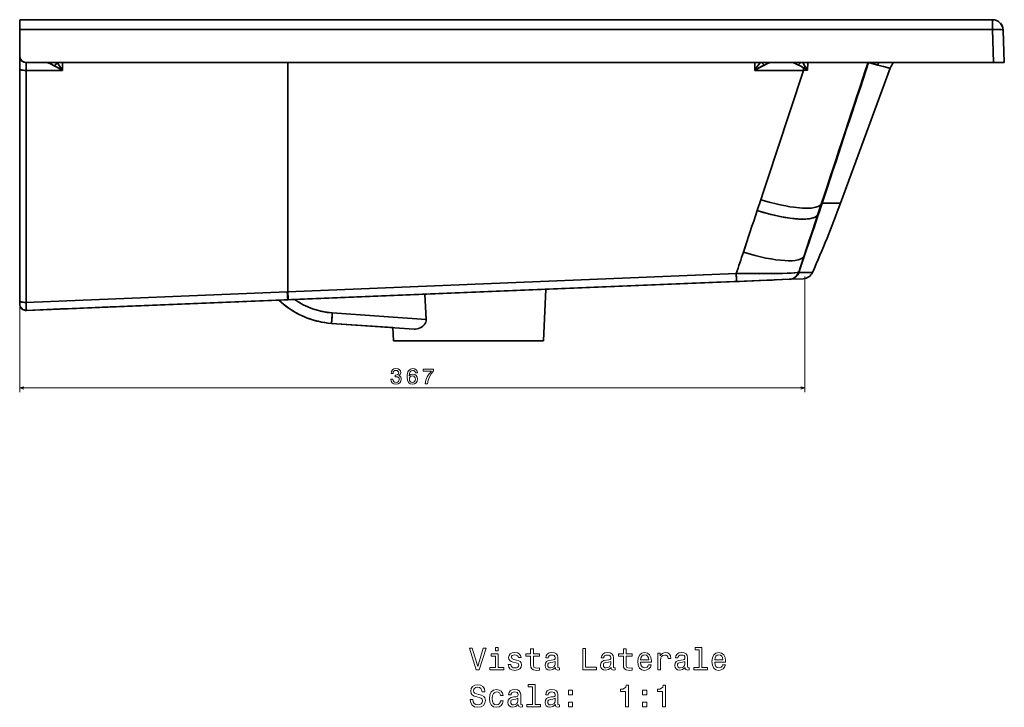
# Model space of a CAD drawing. Extents: x 88 to 2391, y -1 to 1539.
# Tile 7 of 7: x 1930 to 2391, y 983 to 1304. Entities that reach past the tile are written whole.
import ezdxf

# ---------------------------------------------------------------- set-up
doc = ezdxf.new("R2010")
doc.units = 0

msp = doc.modelspace()

# ---------------------------------------------------------------- linework, layer by layer
at = {"color": 7, "lineweight": 35, "ltscale": 0.114105}
for p, q in [((1930.03, 1299.49), (1930.03, 1304.05)), ((1930.03, 1299.49), (1930.03, 1304.05)), ((2385.21, 1304.05), (2385.21, 1299.49)), ((2385.21, 1304.05), (2385.21, 1299.49))]:
    msp.add_line(p, q, dxfattribs=at)
at = {"color": 7, "lineweight": 35}
for p, q in [((2385.21, 1304.05), (1930.03, 1304.05)), ((1930.03, 1304.05), (2385.21, 1304.05)), ((1930.03, 1299.49), (2385.21, 1299.49)), ((2385.21, 1299.49), (1930.03, 1299.49)), ((1930.03, 1172.66), (1930.03, 1281.13)), ((1930.03, 1281.13), (1930.03, 1172.66)), ((1933.03, 1284.05), (2055.45, 1284.05)), ((1933.03, 1284.05), (2055.45, 1284.05)), ((2055.45, 1284.05), (1950.03, 1284.05)), ((2055.45, 1176.86), (2055.45, 1284.05)), ((2055.45, 1284.05), (2055.45, 1176.86)), ((2273.94, 1284.05), (2055.45, 1284.05)), ((2055.45, 1284.05), (2372.73, 1284.05)), ((2385.74, 1284.05), (2055.45, 1284.05)), ((2361.17, 1284.05), (2298.94, 1284.05)), ((2337.4, 1281.38), (2314.07, 1218.25)), ((2337.4, 1281.38), (2314.07, 1218.25)), ((2338.89, 1284.05), (2361.17, 1284.05)), ((2385.74, 1284.05), (2338.89, 1284.05)), ((1933.03, 1171.89), (1933.03, 1280.35)), ((1933.03, 1280.35), (1933.03, 1171.89)), ((2273.93, 1280.35), (2296.77, 1280.35)), ((2296.77, 1280.35), (2273.93, 1280.35)), ((2265.31, 1185.39), (2055.45, 1176.86)), ((2265.31, 1185.39), (2055.45, 1176.86)), ((1972.86, 1169.8), (2242.62, 1180.76)), ((2242.14, 1180.74), (1982.15, 1170.17)), ((2055.66, 1173.16), (2265.51, 1181.69)), ((2265.51, 1181.69), (2055.66, 1173.16)), ((2237.23, 1180.54), (2057.21, 1173.22)), ((2265.51, 1181.69), (2176.24, 1178.06)), ((2176.24, 1178.06), (2242.14, 1180.74)), ((2176.24, 1178.06), (2242.14, 1180.74)), ((2237.23, 1180.54), (2176.24, 1178.06)), ((2237.23, 1180.54), (2259.76, 1181.46)), ((2237.23, 1180.54), (2259.76, 1181.46)), ((2242.62, 1180.76), (2264.41, 1181.65)), ((2242.62, 1180.76), (2264.41, 1181.65)), ((2290.01, 1182.69), (2265.51, 1181.69)), ((2290.01, 1182.69), (2266.83, 1181.75)), ((2290.21, 1182.7), (2266.84, 1181.75)), ((1933.03, 1171.89), (2055.25, 1176.85)), ((2055.25, 1176.85), (1933.03, 1171.89)), ((2176.24, 1178.06), (2175.18, 1153.95)), ((2176.24, 1178.06), (2175.18, 1153.95)), ((1933.16, 1168.18), (2055.45, 1173.15)), ((1933.16, 1168.18), (2055.45, 1173.15)), ((2051.23, 1172.98), (1933.16, 1168.18)), ((2055.45, 1173.15), (1972.79, 1169.79)), ((2051.23, 1172.98), (1972.79, 1169.79)), ((1972.86, 1169.8), (2051.23, 1172.98)), ((1982.15, 1170.17), (2051.23, 1172.98)), ((1933.16, 1168.18), (1959.46, 1169.25)), ((1933.16, 1168.18), (1959.46, 1169.25)), ((1958.18, 1169.2), (1933.16, 1168.18)), ((1933.16, 1168.18), (1956.59, 1169.13)), ((1982.15, 1170.17), (1961.86, 1169.35)), ((1982.15, 1170.17), (1961.86, 1169.35)), ((2120.27, 1163.94), (2076.31, 1167.01)), ((2120.27, 1163.94), (2076.31, 1167.01)), ((2104.62, 1160.11), (2075.96, 1162.11)), ((2104.62, 1160.11), (2075.96, 1162.11)), ((2075.96, 1162.11), (2114.59, 1159.41)), ((2075.96, 1162.11), (2114.59, 1159.41)), ((2175.18, 1153.95), (2104.88, 1153.95)), ((2104.88, 1153.95), (2175.18, 1153.95)), ((2175.18, 1153.95), (2104.88, 1153.95)), ((2117.47, 1153.95), (2162.6, 1153.95)), ((2162.6, 1153.95), (2117.47, 1153.95)), ((2162.6, 1153.95), (2117.47, 1153.95))]:
    msp.add_line(p, q, dxfattribs=at)
at = {"color": 7, "lineweight": 35, "ltscale": 0.310895}
msp.add_line((1930.03, 1287.05), (1930.03, 1299.49), dxfattribs=at)
msp.add_line((1930.03, 1287.05), (1930.03, 1299.49), dxfattribs=at)
at = {"color": 7, "lineweight": 35, "ltscale": 0.38613}
for p, q in [((2385.74, 1284.05), (2385.21, 1299.49)), ((2385.21, 1299.49), (2385.74, 1284.05))]:
    msp.add_line(p, q, dxfattribs=at)
at = {"color": 7, "lineweight": 35, "ltscale": 0.009841}
msp.add_line((2388.95, 1299.47), (2388.55, 1299.49), dxfattribs=at)
at = {"color": 7, "lineweight": 35, "ltscale": 0.001435}
msp.add_line((2390.1, 1299.31), (2390.05, 1299.33), dxfattribs=at)
at = {"color": 7, "lineweight": 35, "ltscale": 0.379592}
for p, q in [((2390.73, 1284.05), (2390.2, 1299.23)), ((2390.2, 1299.23), (2390.73, 1284.05)), ((2390.73, 1284.05), (2390.2, 1299.23)), ((2390.73, 1284.05), (2390.2, 1299.23))]:
    msp.add_line(p, q, dxfattribs=at)
at = {"color": 7, "lineweight": 35, "ltscale": 0.148236}
msp.add_line((1930.03, 1281.13), (1930.03, 1287.05), dxfattribs=at)
msp.add_line((1930.03, 1281.13), (1930.03, 1287.05), dxfattribs=at)
at = {"color": 7, "lineweight": 35, "ltscale": 0.092648}
for p, q in [((1933.03, 1284.05), (1933.03, 1280.35)), ((1933.03, 1280.35), (1933.03, 1284.05)), ((1950.03, 1284.05), (1950.03, 1280.35)), ((1950.03, 1284.05), (1950.03, 1280.35)), ((2273.93, 1280.35), (2273.93, 1284.05)), ((2273.93, 1280.35), (2273.93, 1284.05))]:
    msp.add_line(p, q, dxfattribs=at)
at = {"color": 7, "lineweight": 35, "ltscale": 0.239868}
msp.add_line((1933.03, 1284.05), (1942.63, 1284.05), dxfattribs=at)
at = {"color": 7, "lineweight": 35, "ltscale": 0.014478}
msp.add_line((1942.63, 1284.05), (1942.05, 1284.05), dxfattribs=at)
at = {"color": 7, "lineweight": 35, "ltscale": 0.060217}
msp.add_line((1944.46, 1284.05), (1942.05, 1284.05), dxfattribs=at)
at = {"color": 7, "lineweight": 35, "ltscale": 0.000366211}
msp.add_line((1942.64, 1284.05), (1942.63, 1284.05), dxfattribs=at)
at = {"color": 7, "lineweight": 35, "ltscale": 0.000369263}
msp.add_line((1942.64, 1284.05), (1942.63, 1284.05), dxfattribs=at)
at = {"color": 7, "lineweight": 35, "ltscale": 0.000292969}
for p, q in [((1942.64, 1284.05), (1942.63, 1284.05)), ((2281.44, 1284.05), (2281.45, 1284.05)), ((2281.44, 1284.05), (2281.45, 1284.05)), ((2291.41, 1284.05), (2291.4, 1284.05)), ((2291.41, 1284.05), (2291.4, 1284.05))]:
    msp.add_line(p, q, dxfattribs=at)
at = {"color": 7, "lineweight": 35, "ltscale": 0.000338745}
msp.add_line((1942.64, 1284.05), (1942.63, 1284.05), dxfattribs=at)
at = {"color": 7, "lineweight": 35, "ltscale": 0.00085028}
msp.add_line((1944.33, 1283.48), (1944.3, 1283.49), dxfattribs=at)
at = {"color": 7, "lineweight": 35, "ltscale": 0.139392}
msp.add_line((1944.46, 1284.05), (1950.03, 1284.05), dxfattribs=at)
at = {"color": 7, "lineweight": 35, "ltscale": 0.002856}
msp.add_line((1947.58, 1283.98), (1947.5, 1284.06), dxfattribs=at)
at = {"color": 7, "lineweight": 35, "ltscale": 0.002753}
msp.add_line((1947.58, 1283.98), (1947.5, 1284.06), dxfattribs=at)
at = {"color": 7, "lineweight": 35, "ltscale": 0.2}
for p, q in [((2273.94, 1284.05), (2281.94, 1284.05)), ((2290.94, 1284.05), (2298.94, 1284.05))]:
    msp.add_line(p, q, dxfattribs=at)
at = {"color": 7, "lineweight": 35, "ltscale": 0.012238}
msp.add_line((2281.45, 1284.05), (2281.94, 1284.05), dxfattribs=at)
at = {"color": 7, "lineweight": 35, "ltscale": 0.248798}
msp.add_line((2291.4, 1284.05), (2281.45, 1284.05), dxfattribs=at)
at = {"color": 7, "lineweight": 35, "ltscale": 0.01156}
msp.add_line((2290.94, 1284.05), (2291.4, 1284.05), dxfattribs=at)
at = {"color": 7, "lineweight": 35, "ltscale": 0.029852}
msp.add_line((2296.77, 1281.54), (2296.77, 1280.35), dxfattribs=at)
at = {"color": 7, "lineweight": 35, "ltscale": 0.029849}
msp.add_line((2296.77, 1281.54), (2296.77, 1280.35), dxfattribs=at)
at = {"color": 7, "lineweight": 35, "ltscale": 0.090601}
msp.add_line((2298.65, 1280.43), (2298.81, 1284.05), dxfattribs=at)
at = {"color": 7, "lineweight": 35, "ltscale": 0.090628}
msp.add_line((2298.81, 1284.05), (2298.65, 1280.43), dxfattribs=at)
at = {"color": 7, "lineweight": 35, "ltscale": 0.007412}
msp.add_line((2326.9, 1283.77), (2326.99, 1284.05), dxfattribs=at)
at = {"color": 7, "lineweight": 35, "ltscale": 0.000477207}
msp.add_line((2327.23, 1284.04), (2327.24, 1284.05), dxfattribs=at)
at = {"color": 7, "lineweight": 35, "ltscale": 0.000477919}
msp.add_line((2327.23, 1284.04), (2327.24, 1284.05), dxfattribs=at)
at = {"color": 7, "lineweight": 35, "ltscale": 0.45}
msp.add_line((2390.73, 1284.05), (2372.73, 1284.05), dxfattribs=at)
at = {"color": 7, "lineweight": 35, "ltscale": 0.325299}
msp.add_line((2372.73, 1284.05), (2385.74, 1284.05), dxfattribs=at)
at = {"color": 7, "lineweight": 35, "ltscale": 0.124701}
for p, q in [((2390.73, 1284.05), (2385.74, 1284.05)), ((2385.74, 1284.05), (2390.73, 1284.05)), ((2385.74, 1284.05), (2390.73, 1284.05))]:
    msp.add_line(p, q, dxfattribs=at)
at = {"color": 7, "lineweight": 35, "ltscale": 0.425}
msp.add_line((1950.03, 1280.35), (1933.03, 1280.35), dxfattribs=at)
msp.add_line((1950.03, 1280.35), (1933.03, 1280.35), dxfattribs=at)
at = {"color": 7, "lineweight": 35, "ltscale": 0.047032}
for p, q in [((2298.65, 1280.43), (2296.77, 1280.35)), ((2296.77, 1280.35), (2298.65, 1280.43))]:
    msp.add_line(p, q, dxfattribs=at)
at = {"color": 7, "lineweight": 35, "ltscale": 0.09784}
for p, q in [((2305.46, 1218.25), (2306.69, 1221.96)), ((2306.69, 1221.96), (2305.46, 1218.25))]:
    msp.add_line(p, q, dxfattribs=at)
at = {"color": 7, "lineweight": 35, "ltscale": 0.134286}
for p, q in [((2275.09, 1214.82), (2276.78, 1219.92)), ((2276.78, 1219.92), (2275.09, 1214.82))]:
    msp.add_line(p, q, dxfattribs=at)
at = {"color": 7, "lineweight": 35, "ltscale": 0.13434}
for p, q in [((2305.22, 1218.25), (2303.53, 1213.15)), ((2303.53, 1213.15), (2305.22, 1218.25))]:
    msp.add_line(p, q, dxfattribs=at)
at = {"color": 7, "lineweight": 35, "ltscale": 0.098734}
msp.add_line((2303.98, 1214.5), (2305.22, 1218.25), dxfattribs=at)
at = {"color": 7, "lineweight": 35, "ltscale": 0.035309}
for p, q in [((2305.46, 1218.25), (2305.01, 1216.91)), ((2305.01, 1216.91), (2305.46, 1218.25))]:
    msp.add_line(p, q, dxfattribs=at)
at = {"color": 7, "lineweight": 35, "ltscale": 0.000287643}
msp.add_line((2305.22, 1218.25), (2305.22, 1218.24), dxfattribs=at)
at = {"color": 7, "lineweight": 35, "ltscale": 0.215277}
msp.add_line((2314.07, 1218.25), (2305.46, 1218.25), dxfattribs=at)
at = {"color": 7, "lineweight": 35, "ltscale": 0.097412}
msp.add_line((2309.36, 1218.25), (2305.46, 1218.25), dxfattribs=at)
at = {"color": 7, "lineweight": 35, "ltscale": 0.008905}
msp.add_line((2314.07, 1218.25), (2313.71, 1218.25), dxfattribs=at)
at = {"color": 7, "lineweight": 35, "ltscale": 0.035616}
msp.add_line((2303.53, 1213.15), (2303.98, 1214.5), dxfattribs=at)
at = {"color": 7, "lineweight": 35, "ltscale": 0.00117}
msp.add_line((2293.95, 1185.89), (2293.9, 1185.89), dxfattribs=at)
at = {"color": 7, "lineweight": 35, "ltscale": 0.001138}
msp.add_line((2293.95, 1185.89), (2293.9, 1185.89), dxfattribs=at)
at = {"color": 7, "lineweight": 35, "ltscale": 0.000891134}
for p, q in [((2294.65, 1185.95), (2294.69, 1185.95)), ((2294.69, 1185.95), (2294.65, 1185.95))]:
    msp.add_line(p, q, dxfattribs=at)
at = {"color": 7, "lineweight": 35, "ltscale": 0.02973}
msp.add_line((2299.8, 1185.94), (2300.99, 1185.93), dxfattribs=at)
at = {"color": 7, "lineweight": 35, "ltscale": 0.025751}
msp.add_line((2299.96, 1185.94), (2300.99, 1185.93), dxfattribs=at)
at = {"color": 7, "lineweight": 35, "ltscale": 2.5895e-05}
msp.add_line((2237.24, 1180.54), (2237.23, 1180.54), dxfattribs=at)
at = {"color": 7, "lineweight": 35, "ltscale": 0.497035}
msp.add_line((2242.14, 1180.74), (2262.01, 1181.55), dxfattribs=at)
at = {"color": 7, "lineweight": 35, "ltscale": 0.485184}
msp.add_line((2242.62, 1180.76), (2262.01, 1181.55), dxfattribs=at)
at = {"color": 7, "lineweight": 35, "ltscale": 0.000415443}
msp.add_line((2259.74, 1181.46), (2259.76, 1181.46), dxfattribs=at)
at = {"color": 7, "lineweight": 35, "ltscale": 0.001478}
msp.add_line((2261.95, 1181.55), (2262.01, 1181.55), dxfattribs=at)
at = {"color": 7, "lineweight": 35, "ltscale": 0.000983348}
msp.add_line((2261.95, 1181.55), (2261.99, 1181.55), dxfattribs=at)
at = {"color": 7, "lineweight": 35, "ltscale": 0.001203}
msp.add_line((2261.96, 1181.55), (2262.01, 1181.55), dxfattribs=at)
at = {"color": 7, "lineweight": 35, "ltscale": 0.001002}
msp.add_line((2261.97, 1181.55), (2262.01, 1181.55), dxfattribs=at)
at = {"color": 7, "lineweight": 35, "ltscale": 0.000445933}
msp.add_line((2261.99, 1181.55), (2262.01, 1181.55), dxfattribs=at)
msp.add_line((2261.99, 1181.55), (2262.01, 1181.55), dxfattribs=at)
at = {"color": 7, "lineweight": 35, "ltscale": 0.000507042}
msp.add_line((2261.99, 1181.55), (2262.01, 1181.55), dxfattribs=at)
at = {"color": 7, "lineweight": 35, "ltscale": 0.001344}
msp.add_line((2264.36, 1181.65), (2264.41, 1181.65), dxfattribs=at)
msp.add_line((2264.36, 1181.65), (2264.41, 1181.65), dxfattribs=at)
at = {"color": 7, "lineweight": 35, "ltscale": 0.00068403}
msp.add_line((2264.38, 1181.65), (2264.41, 1181.65), dxfattribs=at)
msp.add_line((2264.38, 1181.65), (2264.41, 1181.65), dxfattribs=at)
at = {"color": 7, "lineweight": 35, "ltscale": 0.060811}
msp.add_line((2264.41, 1181.65), (2266.84, 1181.75), dxfattribs=at)
at = {"color": 7, "lineweight": 35, "ltscale": 0.000922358}
msp.add_line((2265.51, 1181.69), (2265.47, 1181.69), dxfattribs=at)
at = {"color": 7, "lineweight": 35, "ltscale": 0.000928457}
msp.add_line((2265.47, 1181.69), (2265.51, 1181.69), dxfattribs=at)
at = {"color": 7, "lineweight": 35, "ltscale": 0.267934}
msp.add_line((2265.51, 1181.69), (2276.22, 1182.13), dxfattribs=at)
at = {"color": 7, "lineweight": 35, "ltscale": 0.002346}
msp.add_line((2265.95, 1181.71), (2265.85, 1181.71), dxfattribs=at)
at = {"color": 7, "lineweight": 35, "ltscale": 0.002914}
msp.add_line((2265.85, 1181.71), (2265.97, 1181.71), dxfattribs=at)
at = {"color": 7, "lineweight": 35, "ltscale": 0.102043}
msp.add_line((2278.21, 1182.21), (2282.29, 1182.37), dxfattribs=at)
at = {"color": 7, "lineweight": 35, "ltscale": 0.149544}
msp.add_line((2284.04, 1182.45), (2290.01, 1182.69), dxfattribs=at)
at = {"color": 7, "lineweight": 35, "ltscale": 0.165243}
msp.add_line((2296.62, 1182.96), (2290.01, 1182.69), dxfattribs=at)
at = {"color": 7, "lineweight": 35, "ltscale": 0.00485}
msp.add_line((2290.01, 1182.69), (2290.21, 1182.7), dxfattribs=at)
at = {"color": 7, "lineweight": 35, "ltscale": 0.003946}
for p, q in [((2290.01, 1182.69), (2290.17, 1182.69)), ((2290.17, 1182.69), (2290.01, 1182.69)), ((2290.01, 1182.69), (2290.17, 1182.69))]:
    msp.add_line(p, q, dxfattribs=at)
at = {"color": 7, "lineweight": 35, "ltscale": 0.000910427}
msp.add_line((2290.17, 1182.69), (2290.21, 1182.7), dxfattribs=at)
msp.add_line((2290.17, 1182.69), (2290.21, 1182.7), dxfattribs=at)
at = {"color": 7, "lineweight": 35, "ltscale": 0.000910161}
msp.add_line((2290.21, 1182.7), (2290.17, 1182.69), dxfattribs=at)
msp.add_line((2290.21, 1182.7), (2290.17, 1182.69), dxfattribs=at)
msp.add_line((2290.21, 1182.7), (2290.17, 1182.69), dxfattribs=at)
at = {"color": 7, "lineweight": 35, "ltscale": 0.16038}
msp.add_line((2290.21, 1182.7), (2296.62, 1182.96), dxfattribs=at)
msp.add_line((2290.21, 1182.7), (2296.62, 1182.96), dxfattribs=at)
msp.add_line((2290.21, 1182.7), (2296.62, 1182.96), dxfattribs=at)
at = {"color": 7, "lineweight": 13}
for p, q in [((2297.42, 1183.94), (2297.42, 1129.89)), ((1930.03, 1170.66), (1930.03, 1129.89)), ((1930.03, 1131.89), (2297.42, 1131.89))]:
    msp.add_line(p, q, dxfattribs=at)
at = {"color": 7, "lineweight": 35, "ltscale": 0.005082}
for p, q in [((2055.25, 1176.85), (2055.45, 1176.86)), ((2055.45, 1176.86), (2055.25, 1176.85))]:
    msp.add_line(p, q, dxfattribs=at)
at = {"color": 7, "lineweight": 35, "ltscale": 0.296074}
msp.add_line((2120.27, 1163.94), (2119.65, 1175.76), dxfattribs=at)
at = {"color": 7, "lineweight": 35, "ltscale": 0.0371}
for p, q in [((1930.03, 1171.18), (1930.03, 1172.66)), ((1930.03, 1172.66), (1930.03, 1171.18))]:
    msp.add_line(p, q, dxfattribs=at)
at = {"color": 7, "lineweight": 35, "ltscale": 0.043951}
msp.add_line((2057.21, 1173.22), (2055.45, 1173.15), dxfattribs=at)
at = {"color": 7, "lineweight": 35, "ltscale": 0.005076}
msp.add_line((2055.45, 1173.15), (2055.66, 1173.16), dxfattribs=at)
msp.add_line((2055.45, 1173.15), (2055.66, 1173.16), dxfattribs=at)
at = {"color": 7, "lineweight": 35, "ltscale": 3.24406e-05}
msp.add_line((2057.21, 1173.23), (2057.21, 1173.22), dxfattribs=at)
msp.add_line((2057.21, 1173.23), (2057.21, 1173.22), dxfattribs=at)
at = {"color": 7, "lineweight": 35, "ltscale": 0.001042}
msp.add_line((1930.92, 1169.05), (1930.95, 1169.02), dxfattribs=at)
at = {"color": 7, "lineweight": 35, "ltscale": 0.000714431}
msp.add_line((1933.16, 1168.18), (1933.13, 1168.18), dxfattribs=at)
at = {"color": 7, "lineweight": 35, "ltscale": 0.000552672}
msp.add_line((1933.13, 1168.18), (1933.16, 1168.18), dxfattribs=at)
at = {"color": 7, "lineweight": 35, "ltscale": 0.000277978}
msp.add_line((1933.16, 1168.18), (1933.14, 1168.18), dxfattribs=at)
at = {"color": 7, "lineweight": 35, "ltscale": 0.000274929}
msp.add_line((1933.16, 1168.18), (1933.15, 1168.18), dxfattribs=at)
at = {"color": 7, "lineweight": 35, "ltscale": 0.075062}
msp.add_line((1936.16, 1168.3), (1933.16, 1168.18), dxfattribs=at)
msp.add_line((1936.16, 1168.3), (1933.16, 1168.18), dxfattribs=at)
at = {"color": 7, "lineweight": 35, "ltscale": 0.324569}
msp.add_line((1936.16, 1168.3), (1949.13, 1168.83), dxfattribs=at)
msp.add_line((1936.16, 1168.3), (1949.13, 1168.83), dxfattribs=at)
at = {"color": 7, "lineweight": 35, "ltscale": 0.186699}
msp.add_line((1956.59, 1169.13), (1949.13, 1168.83), dxfattribs=at)
msp.add_line((1956.59, 1169.13), (1949.13, 1168.83), dxfattribs=at)
at = {"color": 7, "lineweight": 35, "ltscale": 0.39373}
msp.add_line((1972.33, 1169.77), (1956.59, 1169.13), dxfattribs=at)
msp.add_line((1972.33, 1169.77), (1956.59, 1169.13), dxfattribs=at)
at = {"color": 7, "lineweight": 35, "ltscale": 0.35549}
msp.add_line((1972.39, 1169.78), (1958.18, 1169.2), dxfattribs=at)
msp.add_line((1972.39, 1169.78), (1958.18, 1169.2), dxfattribs=at)
at = {"color": 7, "lineweight": 35, "ltscale": 0.002742}
msp.add_line((1958.18, 1169.2), (1958.29, 1169.2), dxfattribs=at)
at = {"color": 7, "lineweight": 35, "ltscale": 0.002735}
msp.add_line((1958.29, 1169.2), (1958.18, 1169.2), dxfattribs=at)
at = {"color": 7, "lineweight": 35, "ltscale": 0.000274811}
msp.add_line((1958.19, 1169.2), (1958.18, 1169.2), dxfattribs=at)
at = {"color": 7, "lineweight": 35, "ltscale": 0.000250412}
msp.add_line((1958.19, 1169.2), (1958.18, 1169.2), dxfattribs=at)
at = {"color": 7, "lineweight": 35, "ltscale": 0.06013}
msp.add_line((1961.86, 1169.35), (1959.46, 1169.25), dxfattribs=at)
msp.add_line((1961.86, 1169.35), (1959.46, 1169.25), dxfattribs=at)
at = {"color": 7, "lineweight": 35, "ltscale": 5.80637e-05}
msp.add_line((1961.86, 1169.35), (1961.86, 1169.35), dxfattribs=at)
msp.add_line((1961.86, 1169.35), (1961.86, 1169.35), dxfattribs=at)
at = {"color": 7, "lineweight": 35, "ltscale": 0.013292}
msp.add_line((1972.33, 1169.77), (1972.86, 1169.8), dxfattribs=at)
msp.add_line((1972.33, 1169.77), (1972.86, 1169.8), dxfattribs=at)
at = {"color": 7, "lineweight": 35, "ltscale": 0.010052}
msp.add_line((1972.79, 1169.79), (1972.39, 1169.78), dxfattribs=at)
msp.add_line((1972.79, 1169.79), (1972.39, 1169.78), dxfattribs=at)
at = {"color": 7, "lineweight": 35, "ltscale": 0.153928}
msp.add_line((2104.62, 1160.11), (2104.88, 1153.95), dxfattribs=at)
msp.add_line((2104.62, 1160.11), (2104.88, 1153.95), dxfattribs=at)
at = {"color": 7, "lineweight": 35, "ltscale": 0.314685}
for p, q in [((2104.88, 1153.95), (2117.47, 1153.95)), ((2162.6, 1153.95), (2175.18, 1153.95))]:
    msp.add_line(p, q, dxfattribs=at)
at = {"color": 7, "lineweight": 35}
for points in [[(2385.21, 1299.49), (2386.69, 1299.52), (2388.1, 1299.51), (2389.28, 1299.45), (2389.98, 1299.35), (2390.16, 1299.29), (2390.19, 1299.26), (2390.2, 1299.25), (2390.2, 1299.23)], [(1933.03, 1280.35), (1932.35, 1280.37), (1931.7, 1280.43), (1931.1, 1280.53), (1930.58, 1280.68), (1930.35, 1280.78), (1930.17, 1280.9), (1930.06, 1281.02), (1930.03, 1281.13)], [(1946.11, 1282.55), (1944.46, 1283.42), (1943.7, 1283.77), (1943.31, 1283.92), (1942.95, 1284.02), (1942.63, 1284.05)], [(1942.63, 1284.05), (1942.93, 1284.02), (1943.27, 1283.93), (1943.76, 1283.75), (1944.85, 1283.21), (1946.11, 1282.55)], [(1946.11, 1282.55), (1948.06, 1281.5), (1950.03, 1280.35)], [(2278.49, 1282.87), (2277.35, 1282.29), (2276.21, 1281.67), (2273.93, 1280.35)], [(2278.49, 1282.87), (2276.68, 1281.93), (2274.87, 1280.9), (2273.93, 1280.35)], [(2278.49, 1282.87), (2279.87, 1283.54), (2280.51, 1283.82), (2280.85, 1283.94), (2281.17, 1284.02), (2281.45, 1284.05)], [(2281.45, 1284.05), (2281.08, 1284.01), (2280.81, 1283.93), (2280.21, 1283.7), (2279.66, 1283.44), (2278.49, 1282.87)], [(2291.4, 1284.05), (2291.82, 1283.99), (2292.14, 1283.89), (2292.84, 1283.61), (2294.17, 1282.97)], [(2294.17, 1282.97), (2293.17, 1283.46), (2292.69, 1283.67), (2292.03, 1283.93), (2291.59, 1284.04), (2291.4, 1284.05)], [(2296.77, 1281.54), (2295.49, 1282.29), (2294.17, 1282.97)], [(2296.77, 1281.54), (2295.48, 1282.29), (2294.17, 1282.97)], [(2327.23, 1284.04), (2330.73, 1283.08), (2331.53, 1282.87)], [(2331.53, 1282.87), (2329.89, 1283.31), (2327.23, 1284.04)], [(2331.53, 1282.87), (2335.26, 1281.89), (2336.85, 1281.48), (2337.36, 1281.37), (2337.4, 1281.38)], [(2337.4, 1281.38), (2337.19, 1281.4), (2336.59, 1281.54), (2334.22, 1282.16), (2331.53, 1282.87)], [(2305.22, 1218.25), (2304.98, 1217.77), (2304.6, 1217.35), (2304.09, 1216.98), (2303.62, 1216.74), (2303.08, 1216.53), (2302.48, 1216.36), (2301.82, 1216.21), (2300.51, 1216.03), (2299.06, 1215.94), (2297.49, 1215.94), (2296.24, 1215.99), (2294.94, 1216.08), (2292.24, 1216.38), (2290.4, 1216.65), (2288.53, 1216.98), (2286.6, 1217.36), (2284.65, 1217.79), (2280.73, 1218.77), (2276.78, 1219.92)], [(2305.22, 1218.25), (2304.98, 1217.77), (2304.6, 1217.35), (2304.09, 1216.98), (2303.62, 1216.74), (2303.08, 1216.53), (2302.48, 1216.36), (2301.82, 1216.21), (2300.51, 1216.03), (2299.06, 1215.94), (2297.49, 1215.94), (2296.24, 1215.99), (2294.94, 1216.08), (2292.24, 1216.38), (2290.4, 1216.65), (2288.53, 1216.98), (2286.6, 1217.36), (2284.65, 1217.79), (2280.73, 1218.77), (2276.78, 1219.92)], [(2303.53, 1213.15), (2303.42, 1212.88), (2303.26, 1212.62), (2303.05, 1212.38), (2302.8, 1212.15), (2302.18, 1211.76), (2301.4, 1211.43), (2301.27, 1211.39), (2300.13, 1211.11), (2299.55, 1211.02), (2298.59, 1210.91), (2297.13, 1210.83), (2295.94, 1210.83), (2294.16, 1210.91), (2292.78, 1211.02), (2290.56, 1211.28), (2287.7, 1211.72), (2287.3, 1211.79), (2283.83, 1212.49), (2281.51, 1213.03), (2278.88, 1213.72), (2275.09, 1214.82)], [(2294.55, 1186.1), (2294.54, 1186.08), (2294.5, 1186.05), (2294.22, 1185.95), (2293.77, 1185.87), (2292.35, 1185.72), (2289.96, 1185.57), (2286.97, 1185.47), (2283.61, 1185.39), (2276.27, 1185.33), (2268.58, 1185.36), (2265.31, 1185.39)], [(2294.55, 1186.1), (2294.54, 1186.08), (2294.51, 1186.05), (2294.3, 1185.97), (2293.92, 1185.89), (2292.68, 1185.75), (2291.05, 1185.63), (2289.06, 1185.54), (2286.8, 1185.46), (2282.54, 1185.38), (2278.01, 1185.34), (2269.72, 1185.35), (2265.31, 1185.39)], [(2265.51, 1181.69), (2265.51, 1181.69), (2265.51, 1181.69), (2265.5, 1181.72), (2265.48, 1181.94), (2265.41, 1183.31), (2265.31, 1185.39)], [(2265.51, 1181.69), (2265.51, 1181.69), (2265.51, 1181.69), (2265.51, 1181.7), (2265.5, 1181.75), (2265.47, 1182.18), (2265.31, 1185.39)], [(2286.44, 1185.45), (2281, 1185.36), (2273.79, 1185.33)], [(2294.65, 1185.95), (2294.57, 1186.01), (2294.55, 1186.05), (2294.55, 1186.1)], [(2294.69, 1185.95), (2298.68, 1185.94), (2300.99, 1185.93)], [(2294.69, 1185.95), (2298.67, 1185.94), (2300.99, 1185.93)], [(2055.66, 1173.16), (2055.65, 1173.16), (2055.65, 1173.16), (2055.65, 1173.17), (2055.65, 1173.22), (2055.61, 1173.62), (2055.45, 1176.86)], [(1933.03, 1171.89), (1932.36, 1171.91), (1931.7, 1171.97), (1931.1, 1172.07), (1930.58, 1172.22), (1930.35, 1172.32), (1930.17, 1172.44), (1930.06, 1172.56), (1930.03, 1172.66)], [(1933.03, 1171.89), (1933.13, 1168.8), (1933.15, 1168.21), (1933.15, 1168.18), (1933.16, 1168.18), (1933.16, 1168.18)], [(1933.03, 1171.89), (1933.14, 1168.54), (1933.15, 1168.22), (1933.15, 1168.19), (1933.16, 1168.18)], [(1958.18, 1169.2), (1958.18, 1169.2), (1958.18, 1169.21)], [(2114.59, 1159.41), (2115.28, 1159.41), (2115.98, 1159.5), (2116.68, 1159.68), (2117.38, 1159.96), (2118.07, 1160.33), (2118.73, 1160.8), (2119.32, 1161.38), (2119.76, 1161.97), (2119.94, 1162.31), (2120.08, 1162.66), (2120.24, 1163.27), (2120.27, 1163.94)]]:
    msp.add_lwpolyline(points, dxfattribs=at)
at = {"color": 7, "lineweight": 13}
for points in [[(2103.71, 1136.09), (2103.71, 1136.02), (2103.87, 1135.05), (2104.35, 1134.32), (2105.09, 1133.86), (2106.08, 1133.69), (2107.13, 1133.86), (2107.92, 1134.3), (2108.42, 1135.01), (2108.6, 1135.92), (2108.52, 1136.51), (2108.3, 1137), (2107.94, 1137.37), (2107.45, 1137.64), (2108.11, 1138.19), (2108.34, 1139.05), (2108.19, 1139.84), (2107.76, 1140.44), (2107.05, 1140.81), (2106.08, 1140.94), (2105.17, 1140.78), (2104.48, 1140.33), (2104.02, 1139.63), (2103.87, 1138.69), (2103.87, 1138.62), (2104.77, 1138.62), (2104.85, 1139.27), (2105.11, 1139.73), (2105.54, 1140.01), (2106.13, 1140.11), (2106.66, 1140.03), (2107.04, 1139.82), (2107.27, 1139.48), (2107.36, 1139.01), (2107.27, 1138.52), (2107.03, 1138.19), (2106.61, 1137.98), (2106.03, 1137.92), (2105.64, 1137.93), (2105.64, 1137.14), (2106.13, 1137.16), (2106.77, 1137.07), (2107.24, 1136.82), (2107.52, 1136.43), (2107.63, 1135.92), (2107.51, 1135.33), (2107.22, 1134.9), (2106.76, 1134.63), (2106.14, 1134.53), (2105.51, 1134.64), (2105.04, 1134.94), (2104.75, 1135.42), (2104.64, 1136.09)], [(2116.15, 1139), (2115.96, 1139.82), (2115.51, 1140.43), (2114.83, 1140.81), (2113.94, 1140.94), (2113.34, 1140.87), (2112.83, 1140.68), (2112.37, 1140.36), (2111.99, 1139.92), (2111.69, 1139.37), (2111.47, 1138.69), (2111.33, 1137.89), (2111.28, 1137), (2111.45, 1135.56), (2111.94, 1134.52), (2112.74, 1133.9), (2113.83, 1133.69), (2114.81, 1133.87), (2115.55, 1134.34), (2116.04, 1135.09), (2116.21, 1136.04), (2116.04, 1137), (2115.57, 1137.73), (2114.86, 1138.2), (2113.97, 1138.36), (2113.01, 1138.16), (2112.29, 1137.58), (2112.44, 1138.69), (2112.77, 1139.49), (2113.26, 1139.96), (2113.95, 1140.12), (2114.45, 1140.04), (2114.84, 1139.83), (2115.09, 1139.48), (2115.22, 1139)], [(2119.8, 1133.89), (2120.81, 1133.89), (2121.15, 1135.55), (2121.73, 1137.11), (2122.56, 1138.55), (2123.64, 1139.9), (2123.64, 1140.74), (2118.84, 1140.74), (2118.84, 1139.82), (2122.67, 1139.82), (2121.56, 1138.46), (2120.72, 1137.04), (2120.14, 1135.52)], [(2115.23, 1136.03), (2115.12, 1135.39), (2114.84, 1134.91), (2114.38, 1134.59), (2113.82, 1134.48), (2113.22, 1134.59), (2112.77, 1134.9), (2112.48, 1135.38), (2112.38, 1136.02), (2112.49, 1136.64), (2112.77, 1137.12), (2113.23, 1137.42), (2113.86, 1137.53), (2114.4, 1137.42), (2114.84, 1137.13), (2115.12, 1136.65)], [(2146.88, 1010.19), (2144.37, 1001.68), (2141.79, 1010.19), (2140.42, 1010.19), (2143.65, 1000.18), (2145.09, 1000.18), (2148.25, 1010.19)], [(2153.98, 1010.52), (2152.64, 1010.52), (2152.64, 1009.08), (2153.98, 1009.08)], [(2169.11, 1006.58), (2169.11, 1002.7), (2169.2, 1001.45), (2169.6, 1000.58), (2170.41, 1000.08), (2171.78, 999.9), (2173.28, 999.98), (2173.28, 1001.07), (2172.18, 1000.99), (2171.19, 1001.1), (2170.65, 1001.46), (2170.42, 1002.07), (2170.38, 1002.92), (2170.38, 1006.58), (2173.28, 1006.58), (2173.28, 1007.66), (2170.38, 1007.66), (2170.38, 1009.92), (2169.11, 1009.92), (2169.11, 1007.66), (2166.92, 1007.66), (2166.92, 1006.58)], [(2193.49, 1000.18), (2199.92, 1000.18), (2199.92, 1001.39), (2194.82, 1001.39), (2194.82, 1010.18), (2193.49, 1010.18)], [(2212.48, 1006.58), (2212.48, 1002.7), (2212.57, 1001.45), (2212.97, 1000.58), (2213.78, 1000.08), (2215.15, 999.9), (2216.65, 999.98), (2216.65, 1001.07), (2215.55, 1000.99), (2214.56, 1001.1), (2214.03, 1001.46), (2213.79, 1002.07), (2213.75, 1002.92), (2213.75, 1006.58), (2216.65, 1006.58), (2216.65, 1007.66), (2213.75, 1007.66), (2213.75, 1009.92), (2212.48, 1009.92), (2212.48, 1007.66), (2210.29, 1007.66), (2210.29, 1006.58)], [(2248, 1009.46), (2248, 1001.24), (2245.39, 1001.24), (2245.39, 1000.18), (2251.86, 1000.18), (2251.86, 1001.24), (2249.27, 1001.24), (2249.27, 1010.52), (2246.01, 1010.52), (2246.01, 1009.46)], [(2153.94, 1001.24), (2153.94, 1007.66), (2150.68, 1007.66), (2150.68, 1006.58), (2152.67, 1006.58), (2152.67, 1001.24), (2150.08, 1001.24), (2150.08, 1000.18), (2156.56, 1000.18), (2156.56, 1001.24)], [(2162.53, 1004.69), (2161.3, 1004.98), (2160.39, 1005.31), (2160.09, 1005.99), (2160.18, 1006.46), (2160.48, 1006.81), (2160.97, 1007.02), (2161.68, 1007.11), (2162.35, 1007.02), (2162.89, 1006.76), (2163.23, 1006.37), (2163.38, 1005.86), (2164.62, 1005.86), (2164.62, 1005.88), (2164.4, 1006.82), (2163.81, 1007.56), (2162.89, 1008.02), (2161.68, 1008.19), (2160.45, 1008.02), (2159.56, 1007.54), (2159, 1006.84), (2158.82, 1005.94), (2158.95, 1005.08), (2159.36, 1004.47), (2160.02, 1004.04), (2160.99, 1003.74), (2162.4, 1003.39), (2163.26, 1003.03), (2163.49, 1002.74), (2163.58, 1002.31), (2163.45, 1001.78), (2163.1, 1001.37), (2162.54, 1001.12), (2161.79, 1001.03), (2161, 1001.12), (2160.42, 1001.42), (2160.03, 1001.91), (2159.88, 1002.58), (2158.65, 1002.58), (2158.85, 1001.43), (2159.44, 1000.6), (2160.38, 1000.09), (2161.68, 999.9), (2163.03, 1000.09), (2164.03, 1000.6), (2164.63, 1001.4), (2164.85, 1002.46), (2164.69, 1003.36), (2164.24, 1003.98), (2163.51, 1004.39)], [(2180.68, 1001.19), (2180.68, 1001.14), (2180.75, 1000.65), (2180.97, 1000.31), (2181.88, 1000.03), (2182.58, 1000.15), (2182.58, 1001.13), (2182.28, 1001.09), (2181.88, 1001.27), (2181.81, 1001.85), (2181.81, 1005.86), (2181.63, 1006.88), (2181.13, 1007.6), (2180.25, 1008.03), (2179.01, 1008.19), (2177.8, 1008.02), (2176.91, 1007.53), (2176.35, 1006.76), (2176.16, 1005.75), (2176.16, 1005.67), (2177.3, 1005.67), (2177.4, 1006.27), (2177.71, 1006.71), (2178.23, 1006.97), (2178.97, 1007.07), (2179.67, 1006.99), (2180.18, 1006.78), (2180.48, 1006.4), (2180.58, 1005.88), (2180.52, 1005.28), (2180.29, 1004.98), (2179.72, 1004.83), (2178.64, 1004.72), (2177.4, 1004.46), (2176.52, 1004), (2176, 1003.28), (2175.84, 1002.21), (2175.99, 1001.26), (2176.43, 1000.55), (2177.15, 1000.11), (2178.15, 999.95), (2179.49, 1000.25)], [(2206.71, 1001.19), (2206.71, 1001.14), (2206.78, 1000.65), (2206.99, 1000.31), (2207.9, 1000.03), (2208.61, 1000.15), (2208.61, 1001.13), (2208.31, 1001.09), (2207.9, 1001.27), (2207.83, 1001.85), (2207.83, 1005.86), (2207.66, 1006.88), (2207.15, 1007.6), (2206.27, 1008.03), (2205.03, 1008.19), (2203.82, 1008.02), (2202.93, 1007.53), (2202.37, 1006.76), (2202.18, 1005.75), (2202.18, 1005.67), (2203.32, 1005.67), (2203.42, 1006.27), (2203.74, 1006.71), (2204.26, 1006.97), (2204.99, 1007.07), (2205.7, 1006.99), (2206.2, 1006.78), (2206.5, 1006.4), (2206.6, 1005.88), (2206.55, 1005.28), (2206.32, 1004.98), (2205.74, 1004.83), (2204.66, 1004.72), (2203.42, 1004.46), (2202.54, 1004), (2202.02, 1003.28), (2201.86, 1002.21), (2202.01, 1001.26), (2202.45, 1000.55), (2203.18, 1000.11), (2204.17, 999.95), (2205.51, 1000.25)], [(2220.57, 1003.68), (2225.64, 1003.68), (2225.65, 1004.27), (2225.42, 1005.93), (2224.79, 1007.17), (2223.78, 1007.92), (2222.44, 1008.19), (2221.13, 1007.9), (2220.12, 1007.09), (2219.47, 1005.78), (2219.24, 1004.05), (2219.46, 1002.28), (2220.11, 1000.99), (2221.1, 1000.18), (2222.4, 999.9), (2223.52, 1000.09), (2224.44, 1000.58), (2225.12, 1001.36), (2225.51, 1002.4), (2224.26, 1002.4), (2224, 1001.82), (2223.62, 1001.39), (2222.56, 1001.04), (2221.73, 1001.2), (2221.11, 1001.71), (2220.71, 1002.53), (2220.57, 1003.64)], [(2220.57, 1004.75), (2220.73, 1005.74), (2221.11, 1006.48), (2221.71, 1006.92), (2222.48, 1007.08), (2223.25, 1006.92), (2223.84, 1006.48), (2224.2, 1005.74), (2224.33, 1004.75)], [(2228.61, 1000.18), (2229.88, 1000.18), (2229.88, 1004.6), (2230.01, 1005.67), (2230.39, 1006.43), (2231.03, 1006.89), (2231.88, 1007.05), (2232.51, 1006.95), (2232.99, 1006.66), (2233.28, 1006.17), (2233.38, 1005.51), (2234.66, 1005.51), (2234.49, 1006.68), (2234.01, 1007.51), (2233.22, 1008.02), (2232.14, 1008.19), (2231.4, 1008.07), (2230.77, 1007.79), (2230.21, 1007.3), (2229.76, 1006.63), (2229.76, 1007.92), (2228.61, 1007.92)], [(2241.4, 1001.19), (2241.4, 1001.14), (2241.48, 1000.65), (2241.69, 1000.31), (2242.6, 1000.03), (2243.31, 1000.15), (2243.31, 1001.13), (2243, 1001.09), (2242.6, 1001.27), (2242.53, 1001.85), (2242.53, 1005.86), (2242.35, 1006.88), (2241.85, 1007.6), (2240.97, 1008.03), (2239.73, 1008.19), (2238.52, 1008.02), (2237.63, 1007.53), (2237.07, 1006.76), (2236.88, 1005.75), (2236.88, 1005.67), (2238.02, 1005.67), (2238.12, 1006.27), (2238.43, 1006.71), (2238.95, 1006.97), (2239.69, 1007.07), (2240.39, 1006.99), (2240.9, 1006.78), (2241.2, 1006.4), (2241.3, 1005.88), (2241.24, 1005.28), (2241.01, 1004.98), (2240.44, 1004.83), (2239.36, 1004.72), (2238.12, 1004.46), (2237.24, 1004), (2236.72, 1003.28), (2236.56, 1002.21), (2236.71, 1001.26), (2237.15, 1000.55), (2237.87, 1000.11), (2238.87, 999.95), (2240.21, 1000.25)], [(2255.26, 1003.68), (2260.34, 1003.68), (2260.35, 1004.27), (2260.12, 1005.93), (2259.49, 1007.17), (2258.48, 1007.92), (2257.14, 1008.19), (2255.83, 1007.9), (2254.82, 1007.09), (2254.17, 1005.78), (2253.94, 1004.05), (2254.16, 1002.28), (2254.8, 1000.99), (2255.8, 1000.18), (2257.09, 999.9), (2258.22, 1000.09), (2259.14, 1000.58), (2259.82, 1001.36), (2260.21, 1002.4), (2258.95, 1002.4), (2258.69, 1001.82), (2258.32, 1001.39), (2257.25, 1001.04), (2256.43, 1001.2), (2255.81, 1001.71), (2255.41, 1002.53), (2255.26, 1003.64)], [(2255.26, 1004.75), (2255.42, 1005.74), (2255.81, 1006.48), (2256.4, 1006.92), (2257.18, 1007.08), (2257.94, 1006.92), (2258.54, 1006.48), (2258.9, 1005.74), (2259.03, 1004.75)], [(2180.54, 1002.89), (2180.37, 1002.14), (2179.9, 1001.56), (2179.21, 1001.19), (2178.36, 1001.06), (2177.82, 1001.13), (2177.43, 1001.36), (2177.18, 1001.76), (2177.11, 1002.33), (2177.17, 1002.83), (2177.4, 1003.19), (2178.32, 1003.59), (2179.49, 1003.77), (2180.54, 1004.11)], [(2206.56, 1002.89), (2206.39, 1002.14), (2205.93, 1001.56), (2205.24, 1001.19), (2204.39, 1001.06), (2203.84, 1001.13), (2203.45, 1001.36), (2203.2, 1001.76), (2203.13, 1002.33), (2203.19, 1002.83), (2203.42, 1003.19), (2204.34, 1003.59), (2205.51, 1003.77), (2206.56, 1004.11)], [(2241.26, 1002.89), (2241.09, 1002.14), (2240.62, 1001.56), (2239.93, 1001.19), (2239.08, 1001.06), (2238.54, 1001.13), (2238.15, 1001.36), (2237.9, 1001.76), (2237.83, 1002.33), (2237.89, 1002.83), (2238.12, 1003.19), (2239.04, 1003.59), (2240.21, 1003.77), (2241.26, 1004.11)], [(2142.09, 986.2), (2140.78, 986.2), (2141.07, 984.67), (2141.79, 983.55), (2142.9, 982.87), (2144.4, 982.63), (2145.88, 982.86), (2146.99, 983.49), (2147.7, 984.49), (2147.96, 985.8), (2147.74, 986.98), (2147.14, 987.74), (2146.16, 988.25), (2144.85, 988.62), (2143.72, 988.9), (2142.99, 989.21), (2142.57, 989.67), (2142.44, 990.39), (2142.57, 991.04), (2142.94, 991.53), (2143.52, 991.86), (2144.31, 991.98), (2145.12, 991.84), (2145.75, 991.45), (2146.17, 990.8), (2146.37, 989.92), (2147.69, 989.92), (2147.69, 989.95), (2147.45, 991.3), (2146.78, 992.31), (2145.71, 992.95), (2144.27, 993.16), (2142.97, 992.95), (2141.97, 992.34), (2141.32, 991.4), (2141.09, 990.19), (2141.27, 989.11), (2141.82, 988.38), (2142.69, 987.89), (2143.87, 987.51), (2145.03, 987.18), (2145.91, 986.86), (2146.45, 986.4), (2146.63, 985.65), (2146.46, 984.89), (2146.01, 984.31), (2145.34, 983.95), (2144.46, 983.84), (2143.48, 984), (2142.73, 984.46), (2142.25, 985.21)], [(2154.99, 988.07), (2156.24, 988.07), (2155.99, 989.23), (2155.37, 990.14), (2154.4, 990.7), (2153.15, 990.91), (2151.76, 990.63), (2150.71, 989.82), (2150.05, 988.51), (2149.82, 986.75), (2150.03, 985.01), (2150.68, 983.71), (2151.71, 982.9), (2153.1, 982.63), (2154.34, 982.84), (2155.31, 983.45), (2155.97, 984.4), (2156.26, 985.67), (2155.05, 985.67), (2154.83, 984.86), (2154.43, 984.26), (2153.85, 983.88), (2153.15, 983.77), (2152.27, 983.95), (2151.63, 984.53), (2151.24, 985.47), (2151.11, 986.79), (2151.24, 988.09), (2151.65, 989.03), (2152.3, 989.6), (2153.15, 989.8), (2153.9, 989.67), (2154.46, 989.34), (2154.83, 988.8)], [(2163.33, 983.91), (2163.33, 983.87), (2163.41, 983.38), (2163.62, 983.03), (2164.53, 982.76), (2165.24, 982.87), (2165.24, 983.85), (2164.93, 983.81), (2164.53, 984), (2164.46, 984.57), (2164.46, 988.58), (2164.28, 989.6), (2163.78, 990.32), (2162.9, 990.75), (2161.66, 990.91), (2160.45, 990.74), (2159.56, 990.25), (2159, 989.49), (2158.81, 988.48), (2158.81, 988.39), (2159.95, 988.39), (2160.05, 989), (2160.37, 989.43), (2160.88, 989.69), (2161.62, 989.79), (2162.33, 989.72), (2162.83, 989.5), (2163.13, 989.13), (2163.23, 988.61), (2163.18, 988), (2162.94, 987.7), (2162.37, 987.56), (2161.29, 987.44), (2160.05, 987.18), (2159.17, 986.72), (2158.65, 986), (2158.49, 984.93), (2158.64, 983.98), (2159.08, 983.28), (2159.8, 982.83), (2160.8, 982.67), (2162.14, 982.97)], [(2169.93, 992.18), (2169.93, 983.97), (2167.33, 983.97), (2167.33, 982.9), (2173.79, 982.9), (2173.79, 983.97), (2171.2, 983.97), (2171.2, 993.25), (2167.94, 993.25), (2167.94, 992.18)], [(2180.68, 983.91), (2180.68, 983.87), (2180.75, 983.38), (2180.97, 983.03), (2181.88, 982.76), (2182.58, 982.87), (2182.58, 983.85), (2182.28, 983.81), (2181.88, 984), (2181.81, 984.57), (2181.81, 988.58), (2181.63, 989.6), (2181.13, 990.32), (2180.25, 990.75), (2179.01, 990.91), (2177.8, 990.74), (2176.91, 990.25), (2176.35, 989.49), (2176.16, 988.48), (2176.16, 988.39), (2177.3, 988.39), (2177.4, 989), (2177.71, 989.43), (2178.23, 989.69), (2178.97, 989.79), (2179.67, 989.72), (2180.18, 989.5), (2180.48, 989.13), (2180.58, 988.61), (2180.52, 988), (2180.29, 987.7), (2179.72, 987.56), (2178.64, 987.44), (2177.4, 987.18), (2176.52, 986.72), (2176, 986), (2175.84, 984.93), (2175.99, 983.98), (2176.43, 983.28), (2177.15, 982.83), (2178.15, 982.67), (2179.49, 982.97)], [(2186.75, 988.49), (2188.74, 988.49), (2188.74, 990.64), (2186.75, 990.64)], [(2213.51, 982.9), (2214.82, 982.9), (2214.82, 992.97), (2213.84, 992.97), (2213.58, 992.09), (2213.06, 991.5), (2212.27, 991.16), (2211.17, 991.04), (2211.17, 990.02), (2213.51, 990.02)], [(2221.45, 988.49), (2223.43, 988.49), (2223.43, 990.64), (2221.45, 990.64)], [(2230.86, 982.9), (2232.17, 982.9), (2232.17, 992.97), (2231.19, 992.97), (2230.93, 992.09), (2230.41, 991.5), (2229.62, 991.16), (2228.52, 991.04), (2228.52, 990.02), (2230.86, 990.02)], [(2163.19, 985.61), (2163.02, 984.86), (2162.56, 984.29), (2161.86, 983.91), (2161.01, 983.78), (2160.47, 983.85), (2160.08, 984.08), (2159.83, 984.49), (2159.76, 985.05), (2159.82, 985.55), (2160.05, 985.91), (2160.97, 986.32), (2162.14, 986.49), (2163.19, 986.84)], [(2180.54, 985.61), (2180.37, 984.86), (2179.9, 984.29), (2179.21, 983.91), (2178.36, 983.78), (2177.82, 983.85), (2177.43, 984.08), (2177.18, 984.49), (2177.11, 985.05), (2177.17, 985.55), (2177.4, 985.91), (2178.32, 986.32), (2179.49, 986.49), (2180.54, 986.84)], [(2186.75, 982.9), (2188.74, 982.9), (2188.74, 985.05), (2186.75, 985.05)], [(2221.45, 982.9), (2223.43, 982.9), (2223.43, 985.05), (2221.45, 985.05)]]:
    msp.add_lwpolyline(points, close=True, dxfattribs=at)
for points in [[(1931.97, 1132.41), (1930.03, 1131.89), (1931.97, 1131.37)], [(2295.49, 1131.37), (2297.42, 1131.89), (2295.49, 1132.41)]]:
    msp.add_lwpolyline(points, dxfattribs=at)
at = {"color": 7, "lineweight": 35}
for centre, radius, start, end in [((2385.21, 1299.05), 5, 2, 90), ((2385.21, 1299.05), 5, 2.0032, 89.9968), ((2385.21, 1299.05), 5, 2, 53.1973), ((2385.21, 1299.06), 5, 1.9885, 42.8451), ((2390.15, 1299.23), 0.0524, 3.9031, 57.4157), ((1933.03, 1287.05), 3, 180, 270), ((1933.03, 1287.05), 3, 180.0004, 269.9996), ((1933.03, 1287.05), 3, 182.6114, 269.9958), ((1949.67, 1269.6), 14.53, 95.7643, 98.2583), ((1868.11, 1227.59), 97.44, 32.7825, 35.3581), ((1868.2, 1227.64), 97.34, 32.7844, 35.3629), ((2354.69, 1228.35), 96.05, 144.5512, 147.2217), ((2354.75, 1228.31), 96.12, 144.5529, 147.2215), ((2267.7, 1263.89), 35.07, 31.5771, 35.1009), ((2268.59, 1264.47), 34.01, 31.5219, 35.1557), ((2292.18, 1287.6), 7.6, 307.1875, 315.312), ((2292.18, 1287.6), 7.6, 307.1877, 315.3121), ((2251.4, 1202.59), 91.06, 58.7402, 60.1132), ((2251.28, 1202.38), 91.3, 58.7452, 60.1145), ((2217.85, 1234.21), 93.09, 29.7709, 31.0699), ((2218.24, 1234.45), 92.63, 29.7644, 31.0698), ((-97520.03, 34272.36), 105155.39, 341.679276, 341.7170401), ((-94622.73, 33314.06), 102103.71, 341.6787108, 341.7176053), ((-97913.39, 34402.22), 105569.63, 341.6794741, 341.7169308), ((-75244.67, 26919.71), 81698.15, 341.666647, 341.7125015), ((-75239.69, 26918.11), 81692.91, 341.6666146, 341.7124724), ((2336.39, 1280.64), 10, 160.004, 161.7125), ((2336.39, 1280.64), 10, 160.004, 161.7123), ((2340.9, 1279.36), 10.01, 152.0573, 159.4767), ((2340.9, 1279.36), 10.01, 152.0573, 159.4768), ((2346.78, 1277.91), 10, 142.0835, 159.7188), ((2346.78, 1277.91), 10, 142.0835, 159.7188), ((-92539.23, 32620.13), 99880.18, 341.6766805, 341.7131947), ((-90273.67, 31870.64), 97493.86, 341.6762349, 341.7136438), ((2339.23, 1206.98), 35.82, 155.2719, 161.6629), ((2339.23, 1206.98), 35.82, 155.2746, 161.6655), ((-12026.4, 5988.56), 15104.9, 341.505415, 341.584797), ((-11932.74, 5957.29), 15006.16, 341.505205, 341.58511), ((1780.57, 1415.41), 568.77, 336.2052, 339.7175), ((1780.57, 1415.41), 568.77, 336.2052, 339.7175), ((2338.45, 1201.57), 36.78, 155.3624, 161.6614), ((2338.45, 1201.57), 36.78, 155.3624, 161.6613), ((2338.51, 1203.06), 36.37, 155.3125, 161.6637), ((2338.51, 1203.06), 36.37, 155.3102, 161.6615), ((-23827.54, 9858.9), 27496.68, 341.634627, 341.677317), ((-23843.97, 9864.26), 27513.96, 341.634818, 341.677483), ((-24235.51, 10000.59), 27956.04, 341.637544, 341.679585), ((-18776.99, 8191.16), 22205.43, 341.631661, 341.68459), ((-23879.17, 9882.65), 27580.68, 341.636872, 341.679486), ((-1634.32, 2491.94), 4112.69, 341.47696, 341.62352), ((-1630.68, 2490.71), 4108.85, 341.47699, 341.62368), ((-1923.29, 2595.78), 4447.18, 341.51939, 341.6223), ((-1895.9, 2586.65), 4418.3, 341.51904, 341.62262), ((-1891.7, 2585.25), 4413.88, 341.51903, 341.62271), ((-1370.07, 2425.27), 3868.6, 341.31572, 341.48927), ((-1367.78, 2424.5), 3866.19, 341.31566, 341.48932), ((2332.19, 1182), 37, 155.9978, 161.6138), ((2332.19, 1182), 37, 155.9978, 161.6138), ((2289.81, 1187.68), 5, 272.3278, 341.5149), ((2289.81, 1187.68), 5, 272.3278, 341.5148), ((2289.97, 1187.69), 5, 272.356, 339.6767), ((2289.97, 1187.69), 5, 272.356, 339.6767), ((2290, 1187.69), 5, 272.3558, 339.6565), ((2290, 1187.69), 5, 272.3558, 339.6565), ((2289.81, 1187.68), 5, 329.6909, 341.516), ((2289.81, 1187.68), 5, 331.398, 341.5159), ((2296.41, 1187.95), 5, 272.3363, 336.195), ((2296.41, 1187.95), 5, 272.3363, 336.195), ((2261.81, 1186.55), 5, 272.0936, 272.3278), ((1933.03, 1171.18), 3, 180, 272.3278), ((1933.03, 1171.18), 3, 180, 272.3278), ((2078.75, 1202.01), 40, 226.5324, 265.9996), ((2078.75, 1202.01), 40, 226.5325, 265.9996), ((2078.75, 1202.01), 40, 226.5321, 266), ((2078.75, 1202.01), 40, 229.5135, 266), ((2078.75, 1201.93), 35, 234.9166, 236.1637), ((2078.75, 1201.92), 35, 234.9199, 265.9998), ((2078.75, 1201.92), 34.99, 234.9175, 266.0045), ((1933.03, 1171.18), 3, 214.0636, 246.2189), ((1933.03, 1171.18), 3, 214.2062, 272.3277), ((1933.03, 1171.18), 3, 225.2306, 272.3339), ((1933.03, 1171.18), 3, 226.0295, 236.3482), ((1933.03, 1171.18), 3, 240.0926, 272.3434), ((1933.03, 1171.18), 3, 240.0353, 248.1397), ((1933.03, 1171.18), 3, 257.6719, 272.3284), ((1933.03, 1171.18), 3, 258.9025, 272.3284), ((1933.03, 1171.18), 3, 267.2697, 272.328), ((2078.76, 1201.97), 35.05, 256.6029, 265.5559), ((921.32, 1246.37), 1157.71, 355.82637, 356.06951)]:
    msp.add_arc(centre, radius, start, end, dxfattribs=at)
for centre, major_axis, ratio, start_param, end_param in [((2385.21, 1299.05), (-5, -0.17), 0.087103, 3.141593, 4.709347), ((2385.21, 1299.05), (-5, -0.17), 0.087103, 3.141593, 3.151935), ((1933.03, 1281.13), (-3, 0), 0.258819, 0.000002, 1.570796), ((1946.11, 1284.65), (-1.9, -2.32), 0.527099, 0.999131, 1.708969), ((1946.11, 1284.65), (-1.9, -2.32), 0.5271, 0.99913, 1.70897), ((1955.37, 1272.54), (16.26, -11.84), 0.175822, 2.029592, 2.298655), ((1950.03, 1282.85), (-5, 0), 0.258819, 5.086744, 5.225617), ((2278.49, 1285.16), (1.85, -2.36), 0.588239, 4.717369, 5.356525), ((2278.49, 1285.16), (1.85, -2.36), 0.58824, 4.717368, 5.356529), ((2294.17, 1285.31), (-1.85, -2.36), 0.612126, 0.907542, 1.517143), ((2294.17, 1285.31), (-1.85, -2.36), 0.612128, 0.907538, 1.51714), ((2376.13, 1282.49), (49.25, -1.24), 0.055455, 3.024935, 3.124791), ((2373.88, 1282.56), (46.99, -1.17), 0.056759, 3.022159, 3.124385), ((2275.06, 1222.58), (28.48, -9.44), 0.246154, 4.79494, 6.283182), ((2268.61, 1203.14), (28.47, -9.46), 0.246102, 4.795192, 6.283182), ((2268.61, 1203.14), (28.47, -9.46), 0.246102, 4.795192, 6.283182), ((2320.02, 1187.51), (25.47, 1.45), 0.055209, 3.119583, 3.228513), ((2055.25, 1178.15), (-0.2, 5), 0.010883, 1.832374, 3.141593), ((2055.25, 1178.15), (0.2, -5), 0.010883, 4.973967, 6.283185), ((2055.45, 1178.16), (-0.2, 5), 0.010883, 1.832374, 3.141593), ((1933.03, 1172.66), (3, 0), 0.258819, 3.141594, 4.712389), ((2076.31, 1167.1), (-0.35, -4.99), 0.001218, 0, 1.553385)]:
    msp.add_ellipse(centre, major_axis=major_axis, ratio=ratio, start_param=start_param, end_param=end_param, dxfattribs=at)

doc.saveas('drawing.dxf')
